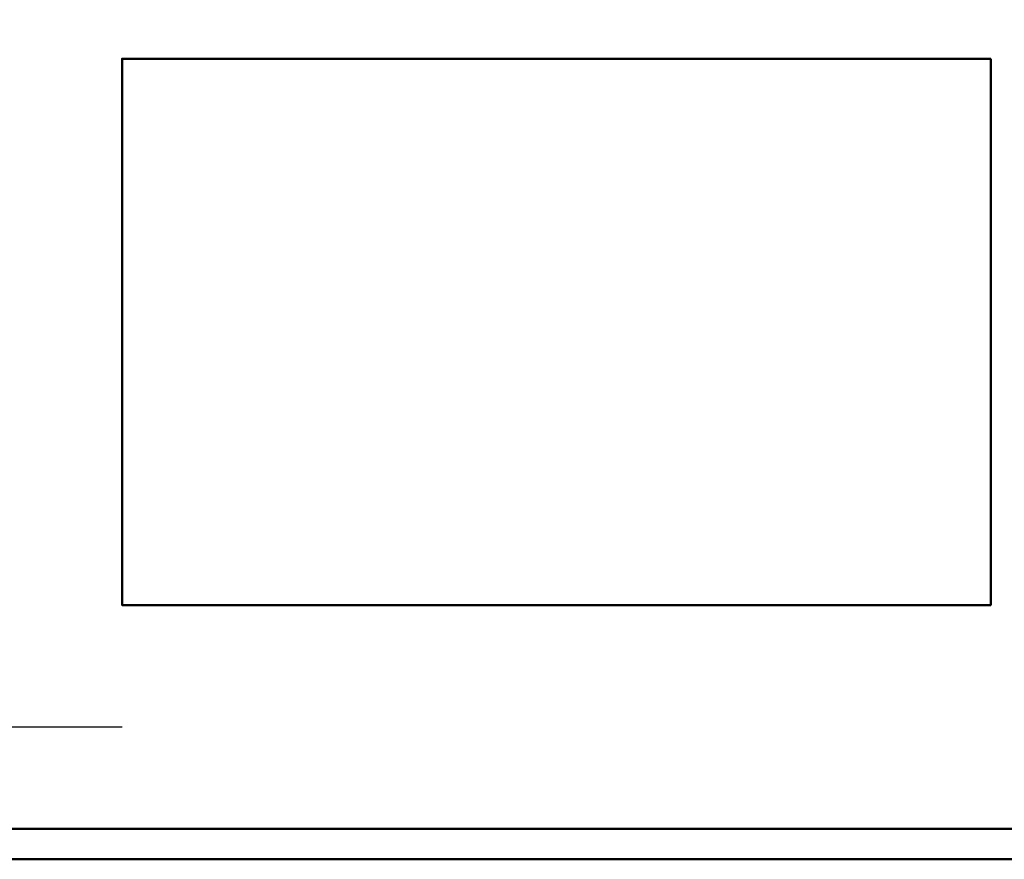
# Model space of a CAD drawing. Extents: x -133 to 627, y -127 to 467.
# Tile 38 of 80: x 120 to 281, y -127 to 11. Entities that reach past the tile are written whole.
import ezdxf

# ---------------------------------------------------------------- set-up
doc = ezdxf.new("R2010")
doc.units = 0
doc.layers.get('0').update_dxf_attribs({"lineweight": 35})
doc.layers.add('PLAN_5-103A Grundriss OG', color=7, linetype='Continuous', lineweight=25)
doc.layers.add('Rahmen', color=7, linetype='Continuous', lineweight=35, true_color=0x009900)
doc.layers.add('X_Bitmap', color=1, linetype='Continuous', lineweight=35, true_color=0xff0000)
picture_1 = doc.add_image_def('image1.jpg', size_in_pixel=(936, 589))

# ---------------------------------------------------------------- blocks, each defined once
blk = doc.blocks.new('Referenz-A06HSSHCNL', base_point=(-102.58, -104.98))
at = {"layer": 'PLAN_5-103A Grundriss OG', "color": 0, "lineweight": -2}
blk.add_line((-102.58, -104.98), (136.76, -104.98), dxfattribs=at)

msp = doc.modelspace()

# ---------------------------------------------------------------- linework, layer by layer
at = {"layer": 'Rahmen', "lineweight": 50, "ltscale": 0.5}
for points in [[(627.42, -126.71), (627.42, 467.29), (-132.58, 467.29), (-132.58, -126.71), (277.42, -126.71), (527.42, -126.71), (627.42, -126.71)], [(622.42, -121.71), (622.42, 462.29), (-102.58, 462.29), (-102.58, -121.71), (272.42, -121.71), (522.42, -121.71), (622.42, -121.71)]]:
    msp.add_lwpolyline(points, close=True, dxfattribs=at)
msp.add_lwpolyline([(279.03, 4.47), (136.76, 4.47), (136.76, -85.06), (279.03, -85.06), (279.03, 4.47)], dxfattribs=at)

# ---------------------------------------------------------------- block references
at = {"color": 251, "lineweight": 25, "ltscale": 0.25, "true_color": 0x585858}
msp.add_blockref('Referenz-A06HSSHCNL', (-102.58, -104.98), dxfattribs=at)

# ---------------------------------------------------------------- pictures from other files: only their frames are drawn
at = {"layer": 'X_Bitmap', "ltscale": 0.35}
image = msp.add_image(picture_1, insert=(136.76, -85.06), size_in_units=(142.27, 89.53), dxfattribs=at)
image.dxf.flags = 7

doc.saveas('drawing.dxf')
